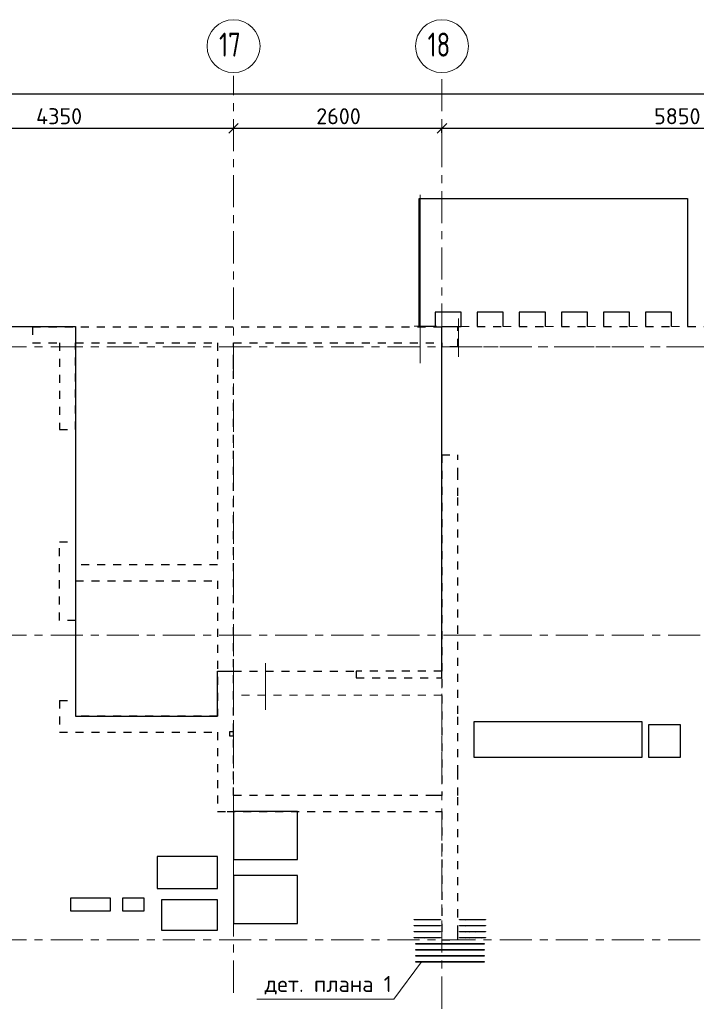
# Model space of a CAD drawing. Header units: metres. Extents: x -38 to 93, y -15 to 21.
# Tile 52 of 194: x 40 to 49, y 8 to 20. Entities that reach past the tile are written whole.
import ezdxf

# ---------------------------------------------------------------- set-up
doc = ezdxf.new("R2010")
doc.units = ezdxf.units.M
doc.header["$PDMODE"] = 65
for name, pattern in [('______11', [0.5, 0.4, -0.05, 0, -0.05]), ('______2', [0.0405, 0.03, -0.0105]), ('______3', [0.5, 0.4, -0.1]), ('______5', [1.1, 0.8, -0.1, 0.1, -0.1])]:
    doc.linetypes.add(name, pattern=pattern)
for name, color, linetype, lineweight in [('XR$2$Осевая линия (1)', 7, '______5', 13), ('XR$2$Размерная линия (1)', 7, 'Continuous', 13), ('XR$4$Арматурный каркас 01', 4, 'Continuous', 35), ('XR$4$Балка (1)', 7, '______3', 13), ('XR$4$Перекрытие (1)', 7, 'Continuous', 35), ('XR$4$Текст_ общее_1', 7, 'Continuous', 13)]:
    doc.layers.add(name, color=color, linetype=linetype, lineweight=lineweight)
doc.layers.add('XR$6$Стена_ бетон несущ.', color=7, linetype='Continuous', lineweight=70, true_color=0xb4b496)
doc.styles.add('ISOCPEUR', font='txt')
doc.dimstyles.new('DIMSTYLE_3', dxfattribs={"dimtxt": 0.2, "dimasz": 0.2, "dimexe": 0, "dimexo": 0, "dimgap": 0.1, "dimtad": 2, "dimdec": 0, "dimlfac": 1000, "dimrnd": 5, "dimzin": 12, "dimdsep": 46, "dimtxsty": 'ISOCPEUR', "dimblk1": 'ALL_ML_STRICH', "dimblk2": 'ALL_ML_STRICH', "dimsah": 1, "dimcen": 0, "dimclrd": 7, "dimclre": 256, "dimclrt": 7, "dimadec": 0, "dimazin": 0, "dimtfac": 1, "dimtdec": 0, "dimtix": 1, "dimtmove": 2, "dimatfit": 3, "dimfxl": 0, "dimtzin": 0, "dimlwd": 0, "dimlwe": -3, "dimarcsym": 0})

# ---------------------------------------------------------------- blocks, each defined once
blk = doc.blocks.new('ALL_ML_STRICH')
at = {"color": 0, "linetype": 'ByBlock', "lineweight": -2}
for p, q in [((-1, 0), (0.5, 0)), ((-0.3, -0.3), (0.3, 0.3)), ((0, -0.5), (0, 0.5))]:
    blk.add_line(p, q, dxfattribs=at)
blk = doc.blocks.new('*D11')
at = {"layer": 'DEFPOINTS', "color": 7, "linetype": 'Continuous', "lineweight": 13, "transparency": 33554687}
for p in [(0.5, 19.557), (0.5, 19.377), (61.6, 17.12)]:
    blk.add_point(p, dxfattribs=at)
at = {"layer": 'XR$2$Размерная линия (1)', "color": 9, "linetype": 'Continuous', "lineweight": -2, "true_color": 0xc7c7c7, "transparency": 33554687}
for p, q in [((0.5, 19.357), (0.5, 19.557)), ((61.6, 17.14), (61.6, 19.557))]:
    blk.add_line(p, q, dxfattribs=at)
at = {"layer": 'XR$2$Размерная линия (1)', "color": 7, "linetype": 'Continuous', "lineweight": -2, "transparency": 33554687}
blk.add_line((0.5, 19.557), (61.6, 19.557), dxfattribs=at)
at = {"layer": 'XR$2$Размерная линия (1)', "color": 7, "linetype": 'Continuous', "lineweight": 13, "transparency": 33554687, "xscale": 0.2, "yscale": 0.2, "zscale": 0.2, "rotation": 180}
blk.add_blockref('ALL_ML_STRICH', (0.5, 19.557), dxfattribs=at)
at = {"layer": 'XR$2$Размерная линия (1)', "color": 7, "linetype": 'Continuous', "lineweight": 13, "transparency": 33554687, "xscale": 0.2, "yscale": 0.2, "zscale": 0.2}
blk.add_blockref('ALL_ML_STRICH', (61.6, 19.557), dxfattribs=at)
at = {"layer": 'XR$2$Размерная линия (1)', "color": 7, "linetype": 'Continuous', "lineweight": 13, "transparency": 33554687, "insert": (31.1, 19.707), "char_height": 0.2, "width": 1, "attachment_point": 5, "style": 'ISOCPEUR'}
blk.add_mtext('\\A1;{61100}', dxfattribs=at)
blk = doc.blocks.new('*D35')
at = {"layer": 'DEFPOINTS', "color": 7, "linetype": 'Continuous', "lineweight": 13, "transparency": 33554687}
for p in [(38.7, 19.186), (38.7, 19.126), (43.05, 19.104)]:
    blk.add_point(p, dxfattribs=at)
at = {"layer": 'XR$2$Размерная линия (1)', "color": 9, "linetype": 'Continuous', "lineweight": -2, "true_color": 0xc7c7c7, "transparency": 33554687}
for p, q in [((38.7, 19.166), (38.7, 19.126)), ((43.05, 19.124), (43.05, 19.126))]:
    blk.add_line(p, q, dxfattribs=at)
at = {"layer": 'XR$2$Размерная линия (1)', "color": 7, "linetype": 'Continuous', "lineweight": -2, "transparency": 33554687}
blk.add_line((38.7, 19.126), (43.05, 19.126), dxfattribs=at)
at = {"layer": 'XR$2$Размерная линия (1)', "color": 7, "linetype": 'Continuous', "lineweight": 13, "transparency": 33554687, "xscale": 0.2, "yscale": 0.2, "zscale": 0.2, "rotation": 180}
blk.add_blockref('ALL_ML_STRICH', (38.7, 19.126), dxfattribs=at)
at = {"layer": 'XR$2$Размерная линия (1)', "color": 7, "linetype": 'Continuous', "lineweight": 13, "transparency": 33554687, "xscale": 0.2, "yscale": 0.2, "zscale": 0.2}
blk.add_blockref('ALL_ML_STRICH', (43.05, 19.126), dxfattribs=at)
at = {"layer": 'XR$2$Размерная линия (1)', "color": 7, "linetype": 'Continuous', "lineweight": 13, "transparency": 33554687, "insert": (40.875, 19.276), "char_height": 0.2, "width": 0.8, "attachment_point": 5, "style": 'ISOCPEUR'}
blk.add_mtext('\\A1;{4350}', dxfattribs=at)
blk = doc.blocks.new('*D36')
at = {"layer": 'DEFPOINTS', "color": 7, "linetype": 'Continuous', "lineweight": 13, "transparency": 33554687}
for p in [(43.05, 19.126), (43.05, 19.104), (45.65, 19.05)]:
    blk.add_point(p, dxfattribs=at)
at = {"layer": 'XR$2$Размерная линия (1)', "color": 9, "linetype": 'Continuous', "lineweight": -2, "true_color": 0xc7c7c7, "transparency": 33554687}
for p, q in [((43.05, 19.124), (43.05, 19.126)), ((45.65, 19.07), (45.65, 19.126))]:
    blk.add_line(p, q, dxfattribs=at)
at = {"layer": 'XR$2$Размерная линия (1)', "color": 7, "linetype": 'Continuous', "lineweight": -2, "transparency": 33554687}
blk.add_line((43.05, 19.126), (45.65, 19.126), dxfattribs=at)
at = {"layer": 'XR$2$Размерная линия (1)', "color": 7, "linetype": 'Continuous', "lineweight": 13, "transparency": 33554687, "xscale": 0.2, "yscale": 0.2, "zscale": 0.2, "rotation": 180}
blk.add_blockref('ALL_ML_STRICH', (43.05, 19.126), dxfattribs=at)
at = {"layer": 'XR$2$Размерная линия (1)', "color": 7, "linetype": 'Continuous', "lineweight": 13, "transparency": 33554687, "xscale": 0.2, "yscale": 0.2, "zscale": 0.2}
blk.add_blockref('ALL_ML_STRICH', (45.65, 19.126), dxfattribs=at)
at = {"layer": 'XR$2$Размерная линия (1)', "color": 7, "linetype": 'Continuous', "lineweight": 13, "transparency": 33554687, "insert": (44.36, 19.276), "char_height": 0.2, "width": 0.8, "attachment_point": 5, "style": 'ISOCPEUR'}
blk.add_mtext('\\A1;{2600}', dxfattribs=at)
blk = doc.blocks.new('*D37')
at = {"layer": 'DEFPOINTS', "color": 7, "linetype": 'Continuous', "lineweight": 13, "transparency": 33554687}
for p in [(45.65, 19.126), (45.65, 19.05), (51.5, 17.39)]:
    blk.add_point(p, dxfattribs=at)
at = {"layer": 'XR$2$Размерная линия (1)', "color": 9, "linetype": 'Continuous', "lineweight": -2, "true_color": 0xc7c7c7, "transparency": 33554687}
for p, q in [((45.65, 19.07), (45.65, 19.126)), ((51.5, 17.41), (51.5, 19.126))]:
    blk.add_line(p, q, dxfattribs=at)
at = {"layer": 'XR$2$Размерная линия (1)', "color": 7, "linetype": 'Continuous', "lineweight": -2, "transparency": 33554687}
blk.add_line((45.65, 19.126), (51.5, 19.126), dxfattribs=at)
at = {"layer": 'XR$2$Размерная линия (1)', "color": 7, "linetype": 'Continuous', "lineweight": 13, "transparency": 33554687, "xscale": 0.2, "yscale": 0.2, "zscale": 0.2, "rotation": 180}
blk.add_blockref('ALL_ML_STRICH', (45.65, 19.126), dxfattribs=at)
at = {"layer": 'XR$2$Размерная линия (1)', "color": 7, "linetype": 'Continuous', "lineweight": 13, "transparency": 33554687, "xscale": 0.2, "yscale": 0.2, "zscale": 0.2}
blk.add_blockref('ALL_ML_STRICH', (51.5, 19.126), dxfattribs=at)
at = {"layer": 'XR$2$Размерная линия (1)', "color": 7, "linetype": 'Continuous', "lineweight": 13, "transparency": 33554687, "insert": (48.585, 19.276), "char_height": 0.2, "width": 0.8, "attachment_point": 5, "style": 'ISOCPEUR'}
blk.add_mtext('\\A1;{5850}', dxfattribs=at)

msp = doc.modelspace()

# ---------------------------------------------------------------- hatches: boundary and pattern name
at = {"layer": 'XR$4$Арматурный каркас 01', "linetype": 'Continuous', "lineweight": 50, "transparency": 33554687}
for points in [[(45.358, 9.2432), (45.3578, 9.2444), (45.3571, 9.2454), (45.3561, 9.246), (45.355, 9.2462), (45.3539, 9.246), (45.3529, 9.2454), (45.3522, 9.2444), (45.352, 9.2432), (45.3522, 9.2421), (45.3529, 9.2411), (45.3539, 9.2405), (45.355, 9.2402), (45.3561, 9.2405), (45.3571, 9.2411), (45.3578, 9.2421)], [(45.433, 9.2432), (45.4328, 9.2444), (45.4321, 9.2454), (45.4311, 9.246), (45.43, 9.2462), (45.4289, 9.246), (45.4279, 9.2454), (45.4272, 9.2444), (45.427, 9.2432), (45.4272, 9.2421), (45.4279, 9.2411), (45.4289, 9.2405), (45.43, 9.2402), (45.4311, 9.2405), (45.4321, 9.2411), (45.4328, 9.2421)], [(45.508, 9.2432), (45.5078, 9.2444), (45.5071, 9.2454), (45.5061, 9.246), (45.505, 9.2462), (45.5039, 9.246), (45.5029, 9.2454), (45.5022, 9.2444), (45.502, 9.2432), (45.5022, 9.2421), (45.5029, 9.2411), (45.5039, 9.2405), (45.505, 9.2402), (45.5061, 9.2405), (45.5071, 9.2411), (45.5078, 9.2421)], [(45.583, 9.2432), (45.5828, 9.2444), (45.5821, 9.2454), (45.5811, 9.246), (45.58, 9.2462), (45.5789, 9.246), (45.5779, 9.2454), (45.5772, 9.2444), (45.577, 9.2432), (45.5772, 9.2421), (45.5779, 9.2411), (45.5789, 9.2405), (45.58, 9.2402), (45.5811, 9.2405), (45.5821, 9.2411), (45.5828, 9.2421)], [(45.943, 9.2432), (45.9428, 9.2444), (45.9421, 9.2454), (45.9411, 9.246), (45.94, 9.2462), (45.9389, 9.246), (45.9379, 9.2454), (45.9372, 9.2444), (45.937, 9.2432), (45.9372, 9.2421), (45.9379, 9.2411), (45.9389, 9.2405), (45.94, 9.2402), (45.9411, 9.2405), (45.9421, 9.2411), (45.9428, 9.2421)], [(45.998, 9.2432), (45.9978, 9.2444), (45.9971, 9.2454), (45.9961, 9.246), (45.995, 9.2462), (45.9939, 9.246), (45.9929, 9.2454), (45.9922, 9.2444), (45.992, 9.2432), (45.9922, 9.2421), (45.9929, 9.2411), (45.9939, 9.2405), (45.995, 9.2402), (45.9961, 9.2405), (45.9971, 9.2411), (45.9978, 9.2421)], [(46.073, 9.2432), (46.0728, 9.2444), (46.0721, 9.2454), (46.0711, 9.246), (46.07, 9.2462), (46.0689, 9.246), (46.0679, 9.2454), (46.0672, 9.2444), (46.067, 9.2432), (46.0672, 9.2421), (46.0679, 9.2411), (46.0689, 9.2405), (46.07, 9.2402), (46.0711, 9.2405), (46.0721, 9.2411), (46.0728, 9.2421)], [(46.148, 9.2432), (46.1478, 9.2444), (46.1471, 9.2454), (46.1461, 9.246), (46.145, 9.2462), (46.1439, 9.246), (46.1429, 9.2454), (46.1422, 9.2444), (46.142, 9.2432), (46.1422, 9.2421), (46.1429, 9.2411), (46.1439, 9.2405), (46.145, 9.2402), (46.1461, 9.2405), (46.1471, 9.2411), (46.1478, 9.2421)], [(45.358, 9.1682), (45.3578, 9.1694), (45.3571, 9.1704), (45.3561, 9.171), (45.355, 9.1712), (45.3539, 9.171), (45.3529, 9.1704), (45.3522, 9.1694), (45.352, 9.1682), (45.3522, 9.1671), (45.3529, 9.1661), (45.3539, 9.1655), (45.355, 9.1652), (45.3561, 9.1655), (45.3571, 9.1661), (45.3578, 9.1671)], [(45.358, 9.0932), (45.3578, 9.0944), (45.3571, 9.0954), (45.3561, 9.096), (45.355, 9.0962), (45.3539, 9.096), (45.3529, 9.0954), (45.3522, 9.0944), (45.352, 9.0932), (45.3522, 9.0921), (45.3529, 9.0911), (45.3539, 9.0905), (45.355, 9.0902), (45.3561, 9.0905), (45.3571, 9.0911), (45.3578, 9.0921)], [(45.433, 9.1682), (45.4328, 9.1694), (45.4321, 9.1704), (45.4311, 9.171), (45.43, 9.1712), (45.4289, 9.171), (45.4279, 9.1704), (45.4272, 9.1694), (45.427, 9.1682), (45.4272, 9.1671), (45.4279, 9.1661), (45.4289, 9.1655), (45.43, 9.1652), (45.4311, 9.1655), (45.4321, 9.1661), (45.4328, 9.1671)], [(45.433, 9.0932), (45.4328, 9.0944), (45.4321, 9.0954), (45.4311, 9.096), (45.43, 9.0962), (45.4289, 9.096), (45.4279, 9.0954), (45.4272, 9.0944), (45.427, 9.0932), (45.4272, 9.0921), (45.4279, 9.0911), (45.4289, 9.0905), (45.43, 9.0902), (45.4311, 9.0905), (45.4321, 9.0911), (45.4328, 9.0921)], [(45.508, 9.1682), (45.5078, 9.1694), (45.5071, 9.1704), (45.5061, 9.171), (45.505, 9.1712), (45.5039, 9.171), (45.5029, 9.1704), (45.5022, 9.1694), (45.502, 9.1682), (45.5022, 9.1671), (45.5029, 9.1661), (45.5039, 9.1655), (45.505, 9.1652), (45.5061, 9.1655), (45.5071, 9.1661), (45.5078, 9.1671)], [(45.508, 9.0932), (45.5078, 9.0944), (45.5071, 9.0954), (45.5061, 9.096), (45.505, 9.0962), (45.5039, 9.096), (45.5029, 9.0954), (45.5022, 9.0944), (45.502, 9.0932), (45.5022, 9.0921), (45.5029, 9.0911), (45.5039, 9.0905), (45.505, 9.0902), (45.5061, 9.0905), (45.5071, 9.0911), (45.5078, 9.0921)], [(45.583, 9.1682), (45.5828, 9.1694), (45.5821, 9.1704), (45.5811, 9.171), (45.58, 9.1712), (45.5789, 9.171), (45.5779, 9.1704), (45.5772, 9.1694), (45.577, 9.1682), (45.5772, 9.1671), (45.5779, 9.1661), (45.5789, 9.1655), (45.58, 9.1652), (45.5811, 9.1655), (45.5821, 9.1661), (45.5828, 9.1671)], [(45.583, 9.0932), (45.5828, 9.0944), (45.5821, 9.0954), (45.5811, 9.096), (45.58, 9.0962), (45.5789, 9.096), (45.5779, 9.0954), (45.5772, 9.0944), (45.577, 9.0932), (45.5772, 9.0921), (45.5779, 9.0911), (45.5789, 9.0905), (45.58, 9.0902), (45.5811, 9.0905), (45.5821, 9.0911), (45.5828, 9.0921)], [(45.943, 9.1682), (45.9428, 9.1694), (45.9421, 9.1704), (45.9411, 9.171), (45.94, 9.1712), (45.9389, 9.171), (45.9379, 9.1704), (45.9372, 9.1694), (45.937, 9.1682), (45.9372, 9.1671), (45.9379, 9.1661), (45.9389, 9.1655), (45.94, 9.1652), (45.9411, 9.1655), (45.9421, 9.1661), (45.9428, 9.1671)], [(45.943, 9.0932), (45.9428, 9.0944), (45.9421, 9.0954), (45.9411, 9.096), (45.94, 9.0962), (45.9389, 9.096), (45.9379, 9.0954), (45.9372, 9.0944), (45.937, 9.0932), (45.9372, 9.0921), (45.9379, 9.0911), (45.9389, 9.0905), (45.94, 9.0902), (45.9411, 9.0905), (45.9421, 9.0911), (45.9428, 9.0921)], [(45.998, 9.1682), (45.9978, 9.1694), (45.9971, 9.1704), (45.9961, 9.171), (45.995, 9.1712), (45.9939, 9.171), (45.9929, 9.1704), (45.9922, 9.1694), (45.992, 9.1682), (45.9922, 9.1671), (45.9929, 9.1661), (45.9939, 9.1655), (45.995, 9.1652), (45.9961, 9.1655), (45.9971, 9.1661), (45.9978, 9.1671)], [(45.998, 9.0932), (45.9978, 9.0944), (45.9971, 9.0954), (45.9961, 9.096), (45.995, 9.0962), (45.9939, 9.096), (45.9929, 9.0954), (45.9922, 9.0944), (45.992, 9.0932), (45.9922, 9.0921), (45.9929, 9.0911), (45.9939, 9.0905), (45.995, 9.0902), (45.9961, 9.0905), (45.9971, 9.0911), (45.9978, 9.0921)], [(46.073, 9.1682), (46.0728, 9.1694), (46.0721, 9.1704), (46.0711, 9.171), (46.07, 9.1712), (46.0689, 9.171), (46.0679, 9.1704), (46.0672, 9.1694), (46.067, 9.1682), (46.0672, 9.1671), (46.0679, 9.1661), (46.0689, 9.1655), (46.07, 9.1652), (46.0711, 9.1655), (46.0721, 9.1661), (46.0728, 9.1671)], [(46.073, 9.0932), (46.0728, 9.0944), (46.0721, 9.0954), (46.0711, 9.096), (46.07, 9.0962), (46.0689, 9.096), (46.0679, 9.0954), (46.0672, 9.0944), (46.067, 9.0932), (46.0672, 9.0921), (46.0679, 9.0911), (46.0689, 9.0905), (46.07, 9.0902), (46.0711, 9.0905), (46.0721, 9.0911), (46.0728, 9.0921)], [(46.148, 9.1682), (46.1478, 9.1694), (46.1471, 9.1704), (46.1461, 9.171), (46.145, 9.1712), (46.1439, 9.171), (46.1429, 9.1704), (46.1422, 9.1694), (46.142, 9.1682), (46.1422, 9.1671), (46.1429, 9.1661), (46.1439, 9.1655), (46.145, 9.1652), (46.1461, 9.1655), (46.1471, 9.1661), (46.1478, 9.1671)], [(46.148, 9.0932), (46.1478, 9.0944), (46.1471, 9.0954), (46.1461, 9.096), (46.145, 9.0962), (46.1439, 9.096), (46.1429, 9.0954), (46.1422, 9.0944), (46.142, 9.0932), (46.1422, 9.0921), (46.1429, 9.0911), (46.1439, 9.0905), (46.145, 9.0902), (46.1461, 9.0905), (46.1471, 9.0911), (46.1478, 9.0921)], [(45.358, 9.0182), (45.3578, 9.0194), (45.3571, 9.0204), (45.3561, 9.021), (45.355, 9.0212), (45.3539, 9.021), (45.3529, 9.0204), (45.3522, 9.0194), (45.352, 9.0182), (45.3522, 9.0171), (45.3529, 9.0161), (45.3539, 9.0155), (45.355, 9.0152), (45.3561, 9.0155), (45.3571, 9.0161), (45.3578, 9.0171)], [(45.433, 9.0182), (45.4328, 9.0194), (45.4321, 9.0204), (45.4311, 9.021), (45.43, 9.0212), (45.4289, 9.021), (45.4279, 9.0204), (45.4272, 9.0194), (45.427, 9.0182), (45.4272, 9.0171), (45.4279, 9.0161), (45.4289, 9.0155), (45.43, 9.0152), (45.4311, 9.0155), (45.4321, 9.0161), (45.4328, 9.0171)], [(45.508, 9.0182), (45.5078, 9.0194), (45.5071, 9.0204), (45.5061, 9.021), (45.505, 9.0212), (45.5039, 9.021), (45.5029, 9.0204), (45.5022, 9.0194), (45.502, 9.0182), (45.5022, 9.0171), (45.5029, 9.0161), (45.5039, 9.0155), (45.505, 9.0152), (45.5061, 9.0155), (45.5071, 9.0161), (45.5078, 9.0171)], [(45.583, 9.0182), (45.5828, 9.0194), (45.5821, 9.0204), (45.5811, 9.021), (45.58, 9.0212), (45.5789, 9.021), (45.5779, 9.0204), (45.5772, 9.0194), (45.577, 9.0182), (45.5772, 9.0171), (45.5779, 9.0161), (45.5789, 9.0155), (45.58, 9.0152), (45.5811, 9.0155), (45.5821, 9.0161), (45.5828, 9.0171)], [(45.943, 9.0182), (45.9428, 9.0194), (45.9421, 9.0204), (45.9411, 9.021), (45.94, 9.0212), (45.9389, 9.021), (45.9379, 9.0204), (45.9372, 9.0194), (45.937, 9.0182), (45.9372, 9.0171), (45.9379, 9.0161), (45.9389, 9.0155), (45.94, 9.0152), (45.9411, 9.0155), (45.9421, 9.0161), (45.9428, 9.0171)], [(45.998, 9.0182), (45.9978, 9.0194), (45.9971, 9.0204), (45.9961, 9.021), (45.995, 9.0212), (45.9939, 9.021), (45.9929, 9.0204), (45.9922, 9.0194), (45.992, 9.0182), (45.9922, 9.0171), (45.9929, 9.0161), (45.9939, 9.0155), (45.995, 9.0152), (45.9961, 9.0155), (45.9971, 9.0161), (45.9978, 9.0171)], [(46.073, 9.0182), (46.0728, 9.0194), (46.0721, 9.0204), (46.0711, 9.021), (46.07, 9.0212), (46.0689, 9.021), (46.0679, 9.0204), (46.0672, 9.0194), (46.067, 9.0182), (46.0672, 9.0171), (46.0679, 9.0161), (46.0689, 9.0155), (46.07, 9.0152), (46.0711, 9.0155), (46.0721, 9.0161), (46.0728, 9.0171)], [(46.148, 9.0182), (46.1478, 9.0194), (46.1471, 9.0204), (46.1461, 9.021), (46.145, 9.0212), (46.1439, 9.021), (46.1429, 9.0204), (46.1422, 9.0194), (46.142, 9.0182), (46.1422, 9.0171), (46.1429, 9.0161), (46.1439, 9.0155), (46.145, 9.0152), (46.1461, 9.0155), (46.1471, 9.0161), (46.1478, 9.0171)], [(45.388, 8.9432), (45.3878, 8.9444), (45.3871, 8.9454), (45.3861, 8.946), (45.385, 8.9462), (45.3839, 8.946), (45.3829, 8.9454), (45.3822, 8.9444), (45.382, 8.9432), (45.3822, 8.9421), (45.3829, 8.9411), (45.3839, 8.9405), (45.385, 8.9402), (45.3861, 8.9405), (45.3871, 8.9411), (45.3878, 8.9421)], [(45.388, 8.8682), (45.3878, 8.8694), (45.3871, 8.8704), (45.3861, 8.871), (45.385, 8.8712), (45.3839, 8.871), (45.3829, 8.8704), (45.3822, 8.8694), (45.382, 8.8682), (45.3822, 8.8671), (45.3829, 8.8661), (45.3839, 8.8655), (45.385, 8.8652), (45.3861, 8.8655), (45.3871, 8.8661), (45.3878, 8.8671)], [(45.463, 8.9432), (45.4628, 8.9444), (45.4621, 8.9454), (45.4611, 8.946), (45.46, 8.9462), (45.4589, 8.946), (45.4579, 8.9454), (45.4572, 8.9444), (45.457, 8.9432), (45.4572, 8.9421), (45.4579, 8.9411), (45.4589, 8.9405), (45.46, 8.9402), (45.4611, 8.9405), (45.4621, 8.9411), (45.4628, 8.9421)], [(45.463, 8.8682), (45.4628, 8.8694), (45.4621, 8.8704), (45.4611, 8.871), (45.46, 8.8712), (45.4589, 8.871), (45.4579, 8.8704), (45.4572, 8.8694), (45.457, 8.8682), (45.4572, 8.8671), (45.4579, 8.8661), (45.4589, 8.8655), (45.46, 8.8652), (45.4611, 8.8655), (45.4621, 8.8661), (45.4628, 8.8671)], [(45.538, 8.9432), (45.5378, 8.9444), (45.5371, 8.9454), (45.5361, 8.946), (45.535, 8.9462), (45.5339, 8.946), (45.5329, 8.9454), (45.5322, 8.9444), (45.532, 8.9432), (45.5322, 8.9421), (45.5329, 8.9411), (45.5339, 8.9405), (45.535, 8.9402), (45.5361, 8.9405), (45.5371, 8.9411), (45.5378, 8.9421)], [(45.538, 8.8682), (45.5378, 8.8694), (45.5371, 8.8704), (45.5361, 8.871), (45.535, 8.8712), (45.5339, 8.871), (45.5329, 8.8704), (45.5322, 8.8694), (45.532, 8.8682), (45.5322, 8.8671), (45.5329, 8.8661), (45.5339, 8.8655), (45.535, 8.8652), (45.5361, 8.8655), (45.5371, 8.8661), (45.5378, 8.8671)], [(45.613, 8.9432), (45.6128, 8.9444), (45.6121, 8.9454), (45.6111, 8.946), (45.61, 8.9462), (45.6089, 8.946), (45.6079, 8.9454), (45.6072, 8.9444), (45.607, 8.9432), (45.6072, 8.9421), (45.6079, 8.9411), (45.6089, 8.9405), (45.61, 8.9402), (45.6111, 8.9405), (45.6121, 8.9411), (45.6128, 8.9421)], [(45.613, 8.8682), (45.6128, 8.8694), (45.6121, 8.8704), (45.6111, 8.871), (45.61, 8.8712), (45.6089, 8.871), (45.6079, 8.8704), (45.6072, 8.8694), (45.607, 8.8682), (45.6072, 8.8671), (45.6079, 8.8661), (45.6089, 8.8655), (45.61, 8.8652), (45.6111, 8.8655), (45.6121, 8.8661), (45.6128, 8.8671)], [(45.688, 8.9432), (45.6878, 8.9444), (45.6871, 8.9454), (45.6861, 8.946), (45.685, 8.9462), (45.6839, 8.946), (45.6829, 8.9454), (45.6822, 8.9444), (45.682, 8.9432), (45.6822, 8.9421), (45.6829, 8.9411), (45.6839, 8.9405), (45.685, 8.9402), (45.6861, 8.9405), (45.6871, 8.9411), (45.6878, 8.9421)], [(45.688, 8.8682), (45.6878, 8.8694), (45.6871, 8.8704), (45.6861, 8.871), (45.685, 8.8712), (45.6839, 8.871), (45.6829, 8.8704), (45.6822, 8.8694), (45.682, 8.8682), (45.6822, 8.8671), (45.6829, 8.8661), (45.6839, 8.8655), (45.685, 8.8652), (45.6861, 8.8655), (45.6871, 8.8661), (45.6878, 8.8671)], [(45.763, 8.9432), (45.7628, 8.9444), (45.7621, 8.9454), (45.7611, 8.946), (45.76, 8.9462), (45.7589, 8.946), (45.7579, 8.9454), (45.7572, 8.9444), (45.757, 8.9432), (45.7572, 8.9421), (45.7579, 8.9411), (45.7589, 8.9405), (45.76, 8.9402), (45.7611, 8.9405), (45.7621, 8.9411), (45.7628, 8.9421)], [(45.763, 8.8682), (45.7628, 8.8694), (45.7621, 8.8704), (45.7611, 8.871), (45.76, 8.8712), (45.7589, 8.871), (45.7579, 8.8704), (45.7572, 8.8694), (45.757, 8.8682), (45.7572, 8.8671), (45.7579, 8.8661), (45.7589, 8.8655), (45.76, 8.8652), (45.7611, 8.8655), (45.7621, 8.8661), (45.7628, 8.8671)], [(45.838, 8.9432), (45.8378, 8.9444), (45.8371, 8.9454), (45.8361, 8.946), (45.835, 8.9462), (45.8339, 8.946), (45.8329, 8.9454), (45.8322, 8.9444), (45.832, 8.9432), (45.8322, 8.9421), (45.8329, 8.9411), (45.8339, 8.9405), (45.835, 8.9402), (45.8361, 8.9405), (45.8371, 8.9411), (45.8378, 8.9421)], [(45.838, 8.8682), (45.8378, 8.8694), (45.8371, 8.8704), (45.8361, 8.871), (45.835, 8.8712), (45.8339, 8.871), (45.8329, 8.8704), (45.8322, 8.8694), (45.832, 8.8682), (45.8322, 8.8671), (45.8329, 8.8661), (45.8339, 8.8655), (45.835, 8.8652), (45.8361, 8.8655), (45.8371, 8.8661), (45.8378, 8.8671)], [(45.913, 8.9432), (45.9128, 8.9444), (45.9121, 8.9454), (45.9111, 8.946), (45.91, 8.9462), (45.9089, 8.946), (45.9079, 8.9454), (45.9072, 8.9444), (45.907, 8.9432), (45.9072, 8.9421), (45.9079, 8.9411), (45.9089, 8.9405), (45.91, 8.9402), (45.9111, 8.9405), (45.9121, 8.9411), (45.9128, 8.9421)], [(45.913, 8.8682), (45.9128, 8.8694), (45.9121, 8.8704), (45.9111, 8.871), (45.91, 8.8712), (45.9089, 8.871), (45.9079, 8.8704), (45.9072, 8.8694), (45.907, 8.8682), (45.9072, 8.8671), (45.9079, 8.8661), (45.9089, 8.8655), (45.91, 8.8652), (45.9111, 8.8655), (45.9121, 8.8661), (45.9128, 8.8671)], [(45.988, 8.9432), (45.9878, 8.9444), (45.9871, 8.9454), (45.9861, 8.946), (45.985, 8.9462), (45.9839, 8.946), (45.9829, 8.9454), (45.9822, 8.9444), (45.982, 8.9432), (45.9822, 8.9421), (45.9829, 8.9411), (45.9839, 8.9405), (45.985, 8.9402), (45.9861, 8.9405), (45.9871, 8.9411), (45.9878, 8.9421)], [(45.988, 8.8682), (45.9878, 8.8694), (45.9871, 8.8704), (45.9861, 8.871), (45.985, 8.8712), (45.9839, 8.871), (45.9829, 8.8704), (45.9822, 8.8694), (45.982, 8.8682), (45.9822, 8.8671), (45.9829, 8.8661), (45.9839, 8.8655), (45.985, 8.8652), (45.9861, 8.8655), (45.9871, 8.8661), (45.9878, 8.8671)], [(46.063, 8.9432), (46.0628, 8.9444), (46.0621, 8.9454), (46.0611, 8.946), (46.06, 8.9462), (46.0589, 8.946), (46.0579, 8.9454), (46.0572, 8.9444), (46.057, 8.9432), (46.0572, 8.9421), (46.0579, 8.9411), (46.0589, 8.9405), (46.06, 8.9402), (46.0611, 8.9405), (46.0621, 8.9411), (46.0628, 8.9421)], [(46.063, 8.8682), (46.0628, 8.8694), (46.0621, 8.8704), (46.0611, 8.871), (46.06, 8.8712), (46.0589, 8.871), (46.0579, 8.8704), (46.0572, 8.8694), (46.057, 8.8682), (46.0572, 8.8671), (46.0579, 8.8661), (46.0589, 8.8655), (46.06, 8.8652), (46.0611, 8.8655), (46.0621, 8.8661), (46.0628, 8.8671)], [(46.138, 8.9432), (46.1378, 8.9444), (46.1371, 8.9454), (46.1361, 8.946), (46.135, 8.9462), (46.1339, 8.946), (46.1329, 8.9454), (46.1322, 8.9444), (46.132, 8.9432), (46.1322, 8.9421), (46.1329, 8.9411), (46.1339, 8.9405), (46.135, 8.9402), (46.1361, 8.9405), (46.1371, 8.9411), (46.1378, 8.9421)], [(46.138, 8.8682), (46.1378, 8.8694), (46.1371, 8.8704), (46.1361, 8.871), (46.135, 8.8712), (46.1339, 8.871), (46.1329, 8.8704), (46.1322, 8.8694), (46.132, 8.8682), (46.1322, 8.8671), (46.1329, 8.8661), (46.1339, 8.8655), (46.135, 8.8652), (46.1361, 8.8655), (46.1371, 8.8661), (46.1378, 8.8671)], [(45.388, 8.7932), (45.3878, 8.7944), (45.3871, 8.7954), (45.3861, 8.796), (45.385, 8.7962), (45.3839, 8.796), (45.3829, 8.7954), (45.3822, 8.7944), (45.382, 8.7932), (45.3822, 8.7921), (45.3829, 8.7911), (45.3839, 8.7905), (45.385, 8.7902), (45.3861, 8.7905), (45.3871, 8.7911), (45.3878, 8.7921)], [(45.463, 8.7932), (45.4628, 8.7944), (45.4621, 8.7954), (45.4611, 8.796), (45.46, 8.7962), (45.4589, 8.796), (45.4579, 8.7954), (45.4572, 8.7944), (45.457, 8.7932), (45.4572, 8.7921), (45.4579, 8.7911), (45.4589, 8.7905), (45.46, 8.7902), (45.4611, 8.7905), (45.4621, 8.7911), (45.4628, 8.7921)], [(45.538, 8.7932), (45.5378, 8.7944), (45.5371, 8.7954), (45.5361, 8.796), (45.535, 8.7962), (45.5339, 8.796), (45.5329, 8.7954), (45.5322, 8.7944), (45.532, 8.7932), (45.5322, 8.7921), (45.5329, 8.7911), (45.5339, 8.7905), (45.535, 8.7902), (45.5361, 8.7905), (45.5371, 8.7911), (45.5378, 8.7921)], [(45.613, 8.7932), (45.6128, 8.7944), (45.6121, 8.7954), (45.6111, 8.796), (45.61, 8.7962), (45.6089, 8.796), (45.6079, 8.7954), (45.6072, 8.7944), (45.607, 8.7932), (45.6072, 8.7921), (45.6079, 8.7911), (45.6089, 8.7905), (45.61, 8.7902), (45.6111, 8.7905), (45.6121, 8.7911), (45.6128, 8.7921)], [(45.688, 8.7932), (45.6878, 8.7944), (45.6871, 8.7954), (45.6861, 8.796), (45.685, 8.7962), (45.6839, 8.796), (45.6829, 8.7954), (45.6822, 8.7944), (45.682, 8.7932), (45.6822, 8.7921), (45.6829, 8.7911), (45.6839, 8.7905), (45.685, 8.7902), (45.6861, 8.7905), (45.6871, 8.7911), (45.6878, 8.7921)], [(45.763, 8.7932), (45.7628, 8.7944), (45.7621, 8.7954), (45.7611, 8.796), (45.76, 8.7962), (45.7589, 8.796), (45.7579, 8.7954), (45.7572, 8.7944), (45.757, 8.7932), (45.7572, 8.7921), (45.7579, 8.7911), (45.7589, 8.7905), (45.76, 8.7902), (45.7611, 8.7905), (45.7621, 8.7911), (45.7628, 8.7921)], [(45.838, 8.7932), (45.8378, 8.7944), (45.8371, 8.7954), (45.8361, 8.796), (45.835, 8.7962), (45.8339, 8.796), (45.8329, 8.7954), (45.8322, 8.7944), (45.832, 8.7932), (45.8322, 8.7921), (45.8329, 8.7911), (45.8339, 8.7905), (45.835, 8.7902), (45.8361, 8.7905), (45.8371, 8.7911), (45.8378, 8.7921)], [(45.913, 8.7932), (45.9128, 8.7944), (45.9121, 8.7954), (45.9111, 8.796), (45.91, 8.7962), (45.9089, 8.796), (45.9079, 8.7954), (45.9072, 8.7944), (45.907, 8.7932), (45.9072, 8.7921), (45.9079, 8.7911), (45.9089, 8.7905), (45.91, 8.7902), (45.9111, 8.7905), (45.9121, 8.7911), (45.9128, 8.7921)], [(45.988, 8.7932), (45.9878, 8.7944), (45.9871, 8.7954), (45.9861, 8.796), (45.985, 8.7962), (45.9839, 8.796), (45.9829, 8.7954), (45.9822, 8.7944), (45.982, 8.7932), (45.9822, 8.7921), (45.9829, 8.7911), (45.9839, 8.7905), (45.985, 8.7902), (45.9861, 8.7905), (45.9871, 8.7911), (45.9878, 8.7921)], [(46.063, 8.7932), (46.0628, 8.7944), (46.0621, 8.7954), (46.0611, 8.796), (46.06, 8.7962), (46.0589, 8.796), (46.0579, 8.7954), (46.0572, 8.7944), (46.057, 8.7932), (46.0572, 8.7921), (46.0579, 8.7911), (46.0589, 8.7905), (46.06, 8.7902), (46.0611, 8.7905), (46.0621, 8.7911), (46.0628, 8.7921)], [(46.138, 8.7932), (46.1378, 8.7944), (46.1371, 8.7954), (46.1361, 8.796), (46.135, 8.7962), (46.1339, 8.796), (46.1329, 8.7954), (46.1322, 8.7944), (46.132, 8.7932), (46.1322, 8.7921), (46.1329, 8.7911), (46.1339, 8.7905), (46.135, 8.7902), (46.1361, 8.7905), (46.1371, 8.7911), (46.1378, 8.7921)], [(45.388, 8.7182), (45.3878, 8.7194), (45.3871, 8.7204), (45.3861, 8.721), (45.385, 8.7212), (45.3839, 8.721), (45.3829, 8.7204), (45.3822, 8.7194), (45.382, 8.7182), (45.3822, 8.7171), (45.3829, 8.7161), (45.3839, 8.7155), (45.385, 8.7152), (45.3861, 8.7155), (45.3871, 8.7161), (45.3878, 8.7171)], [(45.463, 8.7182), (45.4628, 8.7194), (45.4621, 8.7204), (45.4611, 8.721), (45.46, 8.7212), (45.4589, 8.721), (45.4579, 8.7204), (45.4572, 8.7194), (45.457, 8.7182), (45.4572, 8.7171), (45.4579, 8.7161), (45.4589, 8.7155), (45.46, 8.7152), (45.4611, 8.7155), (45.4621, 8.7161), (45.4628, 8.7171)], [(45.538, 8.7182), (45.5378, 8.7194), (45.5371, 8.7204), (45.5361, 8.721), (45.535, 8.7212), (45.5339, 8.721), (45.5329, 8.7204), (45.5322, 8.7194), (45.532, 8.7182), (45.5322, 8.7171), (45.5329, 8.7161), (45.5339, 8.7155), (45.535, 8.7152), (45.5361, 8.7155), (45.5371, 8.7161), (45.5378, 8.7171)], [(45.613, 8.7182), (45.6128, 8.7194), (45.6121, 8.7204), (45.6111, 8.721), (45.61, 8.7212), (45.6089, 8.721), (45.6079, 8.7204), (45.6072, 8.7194), (45.607, 8.7182), (45.6072, 8.7171), (45.6079, 8.7161), (45.6089, 8.7155), (45.61, 8.7152), (45.6111, 8.7155), (45.6121, 8.7161), (45.6128, 8.7171)], [(45.688, 8.7182), (45.6878, 8.7194), (45.6871, 8.7204), (45.6861, 8.721), (45.685, 8.7212), (45.6839, 8.721), (45.6829, 8.7204), (45.6822, 8.7194), (45.682, 8.7182), (45.6822, 8.7171), (45.6829, 8.7161), (45.6839, 8.7155), (45.685, 8.7152), (45.6861, 8.7155), (45.6871, 8.7161), (45.6878, 8.7171)], [(45.763, 8.7182), (45.7628, 8.7194), (45.7621, 8.7204), (45.7611, 8.721), (45.76, 8.7212), (45.7589, 8.721), (45.7579, 8.7204), (45.7572, 8.7194), (45.757, 8.7182), (45.7572, 8.7171), (45.7579, 8.7161), (45.7589, 8.7155), (45.76, 8.7152), (45.7611, 8.7155), (45.7621, 8.7161), (45.7628, 8.7171)], [(45.838, 8.7182), (45.8378, 8.7194), (45.8371, 8.7204), (45.8361, 8.721), (45.835, 8.7212), (45.8339, 8.721), (45.8329, 8.7204), (45.8322, 8.7194), (45.832, 8.7182), (45.8322, 8.7171), (45.8329, 8.7161), (45.8339, 8.7155), (45.835, 8.7152), (45.8361, 8.7155), (45.8371, 8.7161), (45.8378, 8.7171)], [(45.913, 8.7182), (45.9128, 8.7194), (45.9121, 8.7204), (45.9111, 8.721), (45.91, 8.7212), (45.9089, 8.721), (45.9079, 8.7204), (45.9072, 8.7194), (45.907, 8.7182), (45.9072, 8.7171), (45.9079, 8.7161), (45.9089, 8.7155), (45.91, 8.7152), (45.9111, 8.7155), (45.9121, 8.7161), (45.9128, 8.7171)], [(45.988, 8.7182), (45.9878, 8.7194), (45.9871, 8.7204), (45.9861, 8.721), (45.985, 8.7212), (45.9839, 8.721), (45.9829, 8.7204), (45.9822, 8.7194), (45.982, 8.7182), (45.9822, 8.7171), (45.9829, 8.7161), (45.9839, 8.7155), (45.985, 8.7152), (45.9861, 8.7155), (45.9871, 8.7161), (45.9878, 8.7171)], [(46.063, 8.7182), (46.0628, 8.7194), (46.0621, 8.7204), (46.0611, 8.721), (46.06, 8.7212), (46.0589, 8.721), (46.0579, 8.7204), (46.0572, 8.7194), (46.057, 8.7182), (46.0572, 8.7171), (46.0579, 8.7161), (46.0589, 8.7155), (46.06, 8.7152), (46.0611, 8.7155), (46.0621, 8.7161), (46.0628, 8.7171)], [(46.138, 8.7182), (46.1378, 8.7194), (46.1371, 8.7204), (46.1361, 8.721), (46.135, 8.7212), (46.1339, 8.721), (46.1329, 8.7204), (46.1322, 8.7194), (46.132, 8.7182), (46.1322, 8.7171), (46.1329, 8.7161), (46.1339, 8.7155), (46.135, 8.7152), (46.1361, 8.7155), (46.1371, 8.7161), (46.1378, 8.7171)]]:
    msp.add_hatch(color=2, dxfattribs=at).paths.add_polyline_path(points)

# ---------------------------------------------------------------- linework, layer by layer
at = {"color": 52, "linetype": 'Continuous', "lineweight": 13, "transparency": 33554687}
for p, q in [((45.3782, 18.2934), (45.3782, 16.1934)), ((45.8549, 16.7533), (45.8549, 16.2733)), ((45.8549, 16.7533), (45.8549, 16.2733)), ((45.304, 16.656), (45.584, 16.656)), ((43.4499, 12.4494), (43.4499, 11.8694)), ((43.4499, 12.4494), (43.4499, 11.8694))]:
    msp.add_line(p, q, dxfattribs=at)
at = {"layer": 'XR$2$Осевая линия (1)', "color": 253, "linetype": '______11', "lineweight": 13, "true_color": 0xa0a0a0, "transparency": 33554687}
for p, q in [((43.05, 8.34), (43.05, 19.78)), ((45.65, 6.74), (45.65, 19.78)), ((-2.63, 16.4), (62.6, 16.4)), ((-2.63, 12.8), (62.6, 12.8)), ((-2.63, 9), (62.6, 9))]:
    msp.add_line(p, q, dxfattribs=at)
at = {"layer": 'XR$2$Осевая линия (1)', "color": 7, "linetype": 'Continuous', "lineweight": 13, "transparency": 33554687}
for centre in [(43.0504, 20.1501), (45.6504, 20.1501)]:
    msp.add_circle(centre, 0.3304, dxfattribs=at)
at = {"layer": 'XR$4$Арматурный каркас 01', "color": 2, "linetype": 'Continuous', "lineweight": 25, "transparency": 33554687}
for points in [[(45.63, 9.2472), (45.305, 9.2472), (45.305, 9.2532), (45.63, 9.2532), (45.63, 9.2472)], [(45.63, 9.2472), (45.305, 9.2472), (45.305, 9.2532), (45.63, 9.2532), (45.63, 9.2472)], [(45.87, 9.2532), (46.195, 9.2532), (46.195, 9.2472), (45.87, 9.2472), (45.87, 9.2532)], [(45.87, 9.2532), (46.195, 9.2532), (46.195, 9.2472), (45.87, 9.2472), (45.87, 9.2532)], [(45.63, 9.1722), (45.305, 9.1722), (45.305, 9.1782), (45.63, 9.1782), (45.63, 9.1722)], [(45.63, 9.1722), (45.305, 9.1722), (45.305, 9.1782), (45.63, 9.1782), (45.63, 9.1722)], [(45.63, 9.0972), (45.305, 9.0972), (45.305, 9.1032), (45.63, 9.1032), (45.63, 9.0972)], [(45.63, 9.0972), (45.305, 9.0972), (45.305, 9.1032), (45.63, 9.1032), (45.63, 9.0972)], [(45.87, 9.1782), (46.195, 9.1782), (46.195, 9.1722), (45.87, 9.1722), (45.87, 9.1782)], [(45.87, 9.1782), (46.195, 9.1782), (46.195, 9.1722), (45.87, 9.1722), (45.87, 9.1782)], [(45.87, 9.1032), (46.195, 9.1032), (46.195, 9.0972), (45.87, 9.0972), (45.87, 9.1032)], [(45.87, 9.1032), (46.195, 9.1032), (46.195, 9.0972), (45.87, 9.0972), (45.87, 9.1032)], [(45.63, 9.0222), (45.305, 9.0222), (45.305, 9.0282), (45.63, 9.0282), (45.63, 9.0222)], [(45.63, 9.0222), (45.305, 9.0222), (45.305, 9.0282), (45.63, 9.0282), (45.63, 9.0222)], [(45.87, 9.0282), (46.195, 9.0282), (46.195, 9.0222), (45.87, 9.0222), (45.87, 9.0282)], [(45.87, 9.0282), (46.195, 9.0282), (46.195, 9.0222), (45.87, 9.0222), (45.87, 9.0282)], [(45.325, 8.9532), (46.175, 8.9532), (46.175, 8.9472), (45.325, 8.9472), (45.325, 8.9532)], [(45.325, 8.9532), (46.175, 8.9532), (46.175, 8.9472), (45.325, 8.9472), (45.325, 8.9532)], [(45.325, 8.8782), (46.175, 8.8782), (46.175, 8.8722), (45.325, 8.8722), (45.325, 8.8782)], [(45.325, 8.8782), (46.175, 8.8782), (46.175, 8.8722), (45.325, 8.8722), (45.325, 8.8782)], [(45.325, 8.8032), (46.175, 8.8032), (46.175, 8.7972), (45.325, 8.7972), (45.325, 8.8032)], [(45.325, 8.8032), (46.175, 8.8032), (46.175, 8.7972), (45.325, 8.7972), (45.325, 8.8032)], [(45.325, 8.7282), (46.175, 8.7282), (46.175, 8.7222), (45.325, 8.7222), (45.325, 8.7282)], [(45.325, 8.7282), (46.175, 8.7282), (46.175, 8.7222), (45.325, 8.7222), (45.325, 8.7282)]]:
    msp.add_lwpolyline(points, dxfattribs=at)
at = {"layer": 'XR$4$Балка (1)', "color": 7, "linetype": '______2', "lineweight": 25, "transparency": 33554687}
for p, q in [((45.65, 16.6502), (45.65, 16.6502)), ((45.65, 16.6502), (45.8896, 16.6502)), ((46.0896, 16.6502), (46.4146, 16.6502)), ((46.6146, 16.6502), (46.9396, 16.6502)), ((47.1396, 16.6502), (47.4646, 16.6502)), ((47.6646, 16.6502), (47.9896, 16.6502)), ((48.1896, 16.6502), (48.5146, 16.6502)), ((48.7146, 16.6502), (51.6, 16.6502)), ((43.05, 12.3502), (44.58, 12.3502)), ((44.58, 12.3502), (44.58, 12.2702)), ((45.65, 12.3502), (44.58, 12.3502)), ((44.58, 12.2702), (45.65, 12.2702))]:
    msp.add_line(p, q, dxfattribs=at)
at = {"layer": 'XR$4$Балка (1)', "color": 7, "linetype": '______2', "lineweight": 18, "transparency": 33554687}
msp.add_line((45.65, 16.4002), (51.6, 16.4002), dxfattribs=at)
at = {"layer": 'XR$4$Перекрытие (1)', "color": 7, "linetype": 'Continuous', "lineweight": 25, "transparency": 33554687}
for p, q in [((45.3646, 16.8302), (45.3646, 18.2502)), ((45.3646, 18.2502), (48.7146, 18.2502)), ((48.7146, 18.2502), (48.7146, 16.8302)), ((45.3646, 16.6502), (45.3646, 16.8302)), ((45.5646, 16.8302), (45.5646, 16.6502)), ((45.8896, 16.8302), (45.5646, 16.8302)), ((45.8896, 16.6502), (45.8896, 16.8302)), ((46.0896, 16.8302), (46.0896, 16.6502)), ((46.4146, 16.8302), (46.0896, 16.8302)), ((46.4146, 16.6502), (46.4146, 16.8302)), ((46.9396, 16.8302), (46.6146, 16.8302)), ((46.6146, 16.8302), (46.6146, 16.6502)), ((46.9396, 16.6502), (46.9396, 16.8302)), ((47.4646, 16.8302), (47.1396, 16.8302)), ((47.1396, 16.8302), (47.1396, 16.6502)), ((47.4646, 16.6502), (47.4646, 16.8302)), ((47.6646, 16.8302), (47.6646, 16.6502)), ((47.9896, 16.8302), (47.6646, 16.8302)), ((47.9896, 16.6502), (47.9896, 16.8302)), ((48.1896, 16.8302), (48.1896, 16.6502)), ((48.5146, 16.8302), (48.1896, 16.8302)), ((48.5146, 16.6502), (48.5146, 16.8302)), ((48.7146, 16.8302), (48.7146, 16.6502)), ((38.7, 16.6502), (41.0797, 16.6502)), ((41.0797, 16.6502), (41.0797, 11.7903)), ((45.5646, 16.6502), (45.3646, 16.6502)), ((45.5646, 16.6502), (45.3646, 16.6502)), ((45.65, 12.2702), (45.65, 16.6502)), ((42.85, 11.7903), (42.85, 12.3502)), ((42.85, 12.3502), (43.05, 12.3502)), ((41.0797, 11.7903), (42.85, 11.7903)), ((46.0469, 11.7202), (46.0469, 11.2802)), ((48.1469, 11.7202), (46.0469, 11.7202)), ((48.1469, 11.2802), (48.1469, 11.7202)), ((48.2269, 11.6802), (48.2269, 11.2802)), ((48.6269, 11.6802), (48.2269, 11.6802)), ((48.6269, 11.2802), (48.6269, 11.6802)), ((43, 11.5937), (43, 11.5437)), ((43.05, 11.5937), (43, 11.5937)), ((43.05, 11.5437), (43.05, 11.5937)), ((43, 11.5437), (43.05, 11.5437)), ((46.0469, 11.2802), (48.1469, 11.2802)), ((48.2269, 11.2802), (48.6269, 11.2802)), ((43.05, 10.6006), (43.05, 10.0006)), ((43.85, 10.6006), (43.05, 10.6006)), ((43.85, 10.0006), (43.85, 10.6006)), ((42.1, 10.0398), (42.1, 9.6398)), ((42.85, 10.0398), (42.1, 10.0398)), ((42.85, 9.6398), (42.85, 10.0398)), ((43.05, 10.0006), (43.85, 10.0006)), ((43.05, 9.8018), (43.05, 9.2018)), ((43.85, 9.8018), (43.05, 9.8018)), ((43.85, 9.2018), (43.85, 9.8018)), ((42.1, 9.6398), (42.85, 9.6398)), ((41.0154, 9.5195), (41.0154, 9.3595)), ((41.5154, 9.5195), (41.0154, 9.5195)), ((41.5154, 9.3595), (41.5154, 9.5195)), ((41.6656, 9.5195), (41.6656, 9.3595)), ((41.9356, 9.5195), (41.6656, 9.5195)), ((41.9356, 9.3595), (41.9356, 9.5195)), ((42.1506, 9.4995), (42.1506, 9.1195)), ((42.8506, 9.4995), (42.1506, 9.4995)), ((42.8506, 9.1195), (42.8506, 9.4995)), ((41.0154, 9.3595), (41.5154, 9.3595)), ((41.6656, 9.3595), (41.9356, 9.3595)), ((42.1506, 9.1195), (42.8506, 9.1195)), ((43.05, 9.2018), (43.85, 9.2018))]:
    msp.add_line(p, q, dxfattribs=at)
at = {"layer": 'XR$4$Перекрытие (1)', "color": 7, "linetype": '______2', "lineweight": 18, "transparency": 33554687}
for p, q in [((45.8896, 16.6502), (46.0896, 16.6502)), ((46.4146, 16.6502), (46.6146, 16.6502)), ((46.9396, 16.6502), (47.1396, 16.6502)), ((47.4646, 16.6502), (47.6646, 16.6502)), ((47.9896, 16.6502), (48.1896, 16.6502)), ((48.5146, 16.6502), (48.7146, 16.6502)), ((43.05, 12.0502), (43.05, 12.3502)), ((45.65, 12.2702), (45.65, 12.0502)), ((45.65, 12.0502), (43.05, 12.0502))]:
    msp.add_line(p, q, dxfattribs=at)
at = {"layer": 'XR$4$Текст_ общее_1', "color": 7, "linetype": 'Continuous', "lineweight": 13, "transparency": 33554687}
msp.add_lwpolyline([(45.3953, 8.7252), (45.0508, 8.2595), (43.3408, 8.2595)], dxfattribs=at)
at = {"layer": 'XR$6$Стена_ бетон несущ.', "color": 253, "linetype": '______2', "lineweight": -3, "true_color": 0xa0a0a0, "transparency": 33554687}
for p, q in [((40.545, 16.65), (45.65, 16.65)), ((40.545, 16.65), (40.545, 16.45)), ((45.85, 16.65), (45.65, 16.65)), ((45.85, 16.4), (45.85, 16.65)), ((40.545, 16.45), (40.8797, 16.45)), ((40.8797, 16.45), (40.8797, 15.365)), ((41.0797, 15.365), (41.0797, 16.45)), ((41.0797, 16.45), (42.85, 16.45)), ((42.85, 16.45), (42.85, 13.68)), ((43.05, 16.199), (43.05, 16.45)), ((43.05, 16.45), (45.65, 16.45)), ((45.65, 16.45), (45.65, 16.4)), ((45.85, 16.4), (45.65, 16.4)), ((43.05, 16.119), (43.05, 16.199)), ((43.05, 10.8), (43.05, 16.119)), ((40.8797, 15.365), (41.0797, 15.365)), ((45.65, 15.05), (45.85, 15.05)), ((45.65, 15.05), (45.65, 10.8)), ((45.85, 14.79), (45.85, 15.05)), ((45.85, 14.54), (45.85, 14.79)), ((45.85, 12.0195), (45.85, 14.54)), ((40.8797, 13.965), (41.0797, 13.965)), ((40.8797, 12.985), (40.8797, 13.965)), ((41.0797, 13.965), (41.0797, 13.68)), ((42.85, 13.68), (41.0797, 13.68)), ((41.0797, 13.48), (42.85, 13.48)), ((41.0797, 13.48), (41.0797, 12.985)), ((42.85, 13.48), (42.85, 11.79)), ((41.0797, 12.985), (40.8797, 12.985)), ((40.8797, 11.985), (41.0797, 11.985)), ((40.8797, 11.985), (40.8797, 11.59)), ((41.0797, 11.985), (41.0797, 11.79)), ((45.85, 11.8195), (45.85, 12.0195)), ((45.85, 11.28), (45.85, 11.8195)), ((42.85, 11.79), (41.0797, 11.79)), ((40.8797, 11.59), (42.85, 11.59)), ((42.85, 11.59), (42.85, 10.8)), ((45.85, 11.08), (45.85, 11.28)), ((45.85, 10.8), (45.85, 11.08)), ((42.85, 10.8), (42.85, 10.6)), ((45.55, 10.8), (43.05, 10.8)), ((45.65, 10.8), (45.55, 10.8)), ((45.85, 9.08), (45.85, 10.8)), ((42.85, 10.6), (42.97, 10.6)), ((42.97, 10.6), (45.65, 10.6)), ((45.65, 10.6), (45.65, 9)), ((45.65, 9), (45.85, 9)), ((45.85, 9), (45.85, 9.08))]:
    msp.add_line(p, q, dxfattribs=at)

# ---------------------------------------------------------------- texts
at = {"layer": 'XR$2$Осевая линия (1)', "color": 7, "linetype": 'Continuous', "lineweight": 13, "transparency": 33554687, "char_height": 0.3, "width": 0.472281, "attachment_point": 7, "style": 'ISOCPEUR'}
for s, insert in [('\\W0.75;17', (42.8704, 20.0196)), ('\\W0.75;18', (45.4704, 20.0196))]:
    msp.add_mtext(s, dxfattribs=dict(at, insert=insert))
at = {"layer": 'XR$4$Текст_ общее_1', "color": 7, "linetype": 'Continuous', "lineweight": 13, "transparency": 33554687, "insert": (44.2308, 8.4329), "char_height": 0.2, "width": 1.695238, "attachment_point": 5, "style": 'ISOCPEUR'}
msp.add_mtext('\\A1;{\\fISOCPEUR|i0|b0;\\H0.200000;\\W1.000000;\\C7;дет. плана 1}\\P', dxfattribs=at)

# ---------------------------------------------------------------- dimensions: what is measured, and where the dimension line sits
at = {"layer": 'XR$2$Размерная линия (1)', "color": 7, "linetype": 'Continuous', "lineweight": 13, "transparency": 33554687}
for base, p1, p2, picture, middle in [((61.6, 19.5574), (0.5, 19.3568), (61.6, 17.1397), '*D11', (31.1, 19.7074)), ((43.05, 19.1261), (38.7, 19.1656), (43.05, 19.1244), '*D35', (40.875, 19.2761)), ((45.65, 19.1261), (43.05, 19.1244), (45.65, 19.0702), '*D36', (44.36, 19.2761)), ((51.5, 19.1261), (45.65, 19.0702), (51.5, 17.4096), '*D37', (48.585, 19.2761))]:
    dim = msp.add_linear_dim(base=base, p1=p1, p2=p2, dimstyle='DIMSTYLE_3', override={"dimpost": '<>', "dimclrd": 7, "dimclre": 9, "dimclrt": 7, "dimlwd": 0, "dimlwe": 65533}, dxfattribs=at)
    dim.commit()
    dim.dimension.update_dxf_attribs({"geometry": picture, "text_midpoint": middle, "dimtype": 160})

doc.saveas('drawing.dxf')
